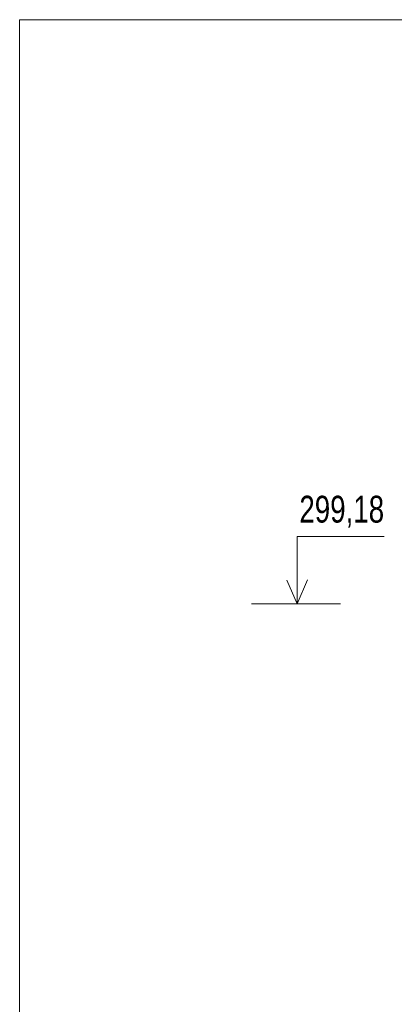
# Model space of a CAD drawing. Header units: metres. Extents: x 132658.5 to 132700.5, y 77167.9 to 77197.6.
# Tile 14 of 23: x 132658.5 to 132661.3, y 77190.2 to 77197.6. Entities that reach past the tile are written whole.
import ezdxf

# ---------------------------------------------------------------- set-up
doc = ezdxf.new("R2010")
doc.units = ezdxf.units.M
doc.header["$MEASUREMENT"] = 0
doc.layers.add('NÁVRH', color=7, linetype='Continuous', lineweight=13)
doc.layers.add('RAMECEK', color=7, linetype='Continuous', lineweight=0)
doc.styles.add('STYLE-ARIAL_CE_-TTF', font='Arial CE -ttf.shx')

msp = doc.modelspace()

# ---------------------------------------------------------------- linework, layer by layer
at = {"layer": 'NÁVRH', "ltscale": 0.05}
msp.add_line((132660.2079, 77193.2133), (132660.8703, 77193.2133), dxfattribs=at)
at = {"layer": 'NÁVRH', "lineweight": 13, "ltscale": 0.05, "flags": 128}
msp.add_lwpolyline([(132660.5485, 77193.2133), (132660.5485, 77193.715), (132661.1957, 77193.715)], dxfattribs=at)
at = {"layer": 'NÁVRH', "ltscale": 0.05, "flags": 128}
msp.add_lwpolyline([(132660.5485, 77193.2133), (132660.6241, 77193.3919), (132660.5485, 77193.2133), (132660.4705, 77193.3901)], dxfattribs=at)
at = {"layer": 'RAMECEK', "flags": 128}
msp.add_lwpolyline([(132700.4782, 77197.5635), (132658.4782, 77197.5635), (132658.4782, 77167.8635), (132700.4782, 77167.8635)], close=True, dxfattribs=at)

# ---------------------------------------------------------------- texts
at = {"layer": 'NÁVRH', "lineweight": 13, "insert": (132660.5644, 77193.8999), "char_height": 0.2, "attachment_point": 4, "line_spacing_factor": 0.72, "style": 'STYLE-ARIAL_CE_-TTF'}
msp.add_mtext('\\fArial|b0|i0|c238238|p39;\\H1x;\\W0.74;299,18', dxfattribs=at)

doc.saveas('drawing.dxf')
